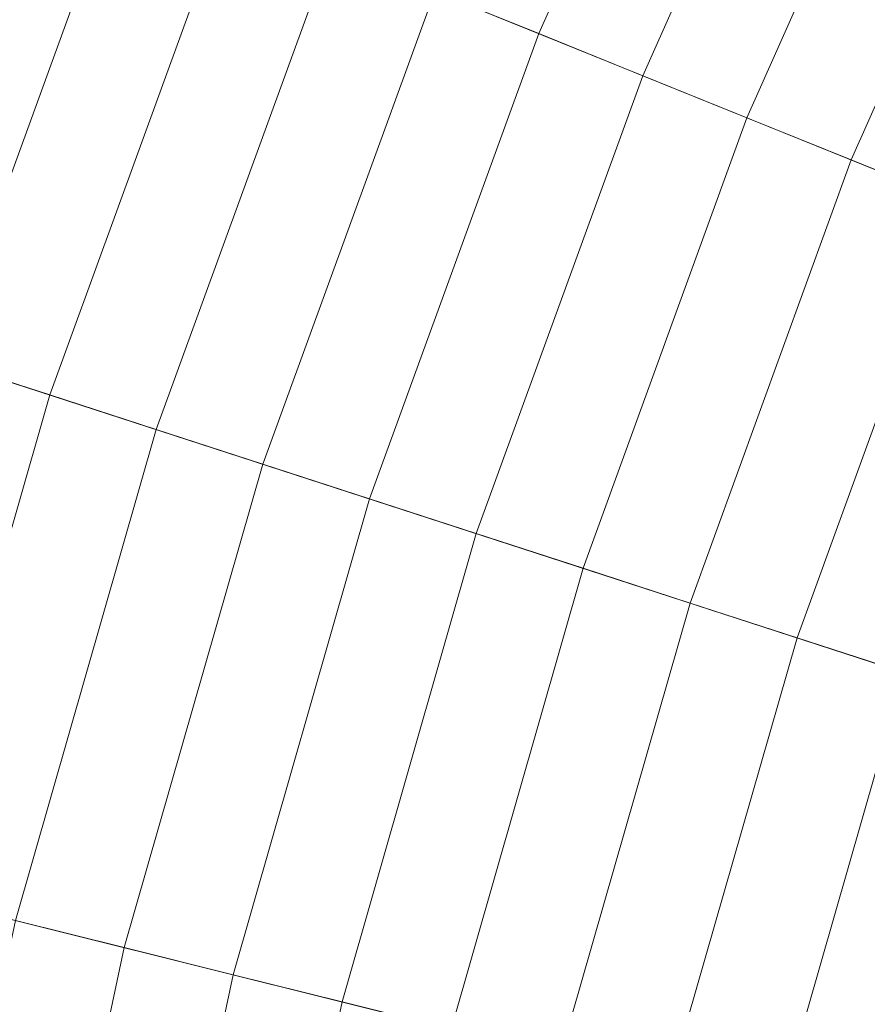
# Model space of a CAD drawing. Header units: centimetres. Extents: x -3.03 to 4.16, y -5.77 to 1.42.
# Tile 108 of 256: x -1.23 to -1.01, y -1.75 to -1.5. Entities that reach past the tile are written whole.
import ezdxf

# ---------------------------------------------------------------- set-up
doc = ezdxf.new("R2010")
doc.units = ezdxf.units.CM
doc.header["$LTSCALE"] = 2.54
doc.layers.add('Lucido design-1', color=7, linetype='Continuous')

# ---------------------------------------------------------------- blocks, each defined once
blk = doc.blocks.new('Gruppo-1')
at = {"color": 142, "linetype": 'Continuous', "lineweight": 9}
for points in [[(-0.89865, 1.11134, 37.14766), (-1.12441, 1.00123, 37.14766), (0.56403, -2.17426, 37.14766), (0.56416, -2.1742, 37.14766)], [(-1.12441, 1.00123, 37.14766), (-1.34194, 0.87564, 37.14766), (0.56389, -2.17434, 37.14766), (0.56403, -2.17426, 37.14766)], [(-1.34194, 0.87564, 37.14766), (-1.55018, 0.73518, 37.14766), (0.56377, -2.17442, 37.14766), (0.56389, -2.17434, 37.14766)], [(-1.55018, 0.73518, 37.14766), (-1.74811, 0.58054, 37.14766), (0.56365, -2.17451, 37.14766), (0.56377, -2.17442, 37.14766)], [(-1.74811, 0.58054, 37.14766), (-1.93478, 0.41246, 37.14766), (0.56354, -2.17462, 37.14766), (0.56365, -2.17451, 37.14766)], [(-1.93478, 0.41246, 37.14766), (-2.10926, 0.23178, 37.14766), (0.56343, -2.17472, 37.14766), (0.56354, -2.17462, 37.14766)], [(-2.10926, 0.23178, 37.14766), (-2.27072, 0.03937, 37.14766), (0.56334, -2.17484, 37.14766), (0.56343, -2.17472, 37.14766)], [(-2.27072, 0.03937, 37.14766), (-2.41836, -0.16384, 37.14766), (0.56325, -2.17496, 37.14766), (0.56334, -2.17484, 37.14766)], [(-2.41836, -0.16384, 37.14766), (-2.55146, -0.37686, 37.14766), (0.56317, -2.17509, 37.14766), (0.56325, -2.17496, 37.14766)], [(-2.55146, -0.37686, 37.14766), (-2.66938, -0.59864, 37.14766), (0.5631, -2.17522, 37.14766), (0.56317, -2.17509, 37.14766)], [(-2.66938, -0.59864, 37.14766), (-2.77155, -0.8281, 37.14766), (0.56304, -2.17536, 37.14766), (0.5631, -2.17522, 37.14766)], [(-2.77155, -0.8281, 37.14766), (-2.85746, -1.06413, 37.14766), (0.56298, -2.1755, 37.14766), (0.56304, -2.17536, 37.14766)], [(-2.85746, -1.06413, 37.14766), (-2.92669, -1.30558, 37.14766), (0.56294, -2.17565, 37.14766), (0.56298, -2.1755, 37.14766)], [(-2.92669, -1.30558, 37.14766), (-2.97891, -1.55128, 37.14766), (0.56291, -2.17579, 37.14766), (0.56294, -2.17565, 37.14766)], [(-1.0465, -1.39017, 38.02879), (-1.0974, -1.5045, 38.02879), (-1.1237, -1.49388, 38.02196), (-1.07199, -1.37774, 38.02196)], [(-1.02098, -1.40262, 38.03553), (-1.07108, -1.51514, 38.03553), (-1.0974, -1.5045, 38.02879), (-1.0465, -1.39017, 38.02879)], [(-0.99545, -1.41507, 38.04217), (-1.04474, -1.52578, 38.04217), (-1.07108, -1.51514, 38.03553), (-1.02098, -1.40262, 38.03553)], [(-0.96989, -1.42753, 38.04871), (-1.01837, -1.53643, 38.04871), (-1.04474, -1.52578, 38.04217), (-0.99545, -1.41507, 38.04217)], [(-0.94431, -1.44001, 38.05515), (-0.99199, -1.54709, 38.05515), (-1.01837, -1.53643, 38.04871), (-0.96989, -1.42753, 38.04871)], [(-1.20247, -1.46205, 38.00087), (-1.24798, -1.58709, 38.00087), (-1.27486, -1.57835, 37.99364), (-1.22868, -1.45146, 37.99364)], [(-1.17623, -1.47265, 38.008), (-1.22107, -1.59583, 38.008), (-1.24798, -1.58709, 38.00087), (-1.20247, -1.46205, 38.00087)], [(-1.14998, -1.48326, 38.01503), (-1.19413, -1.60458, 38.01503), (-1.22107, -1.59583, 38.008), (-1.17623, -1.47265, 38.008)], [(-1.1237, -1.49388, 38.02196), (-1.16718, -1.61334, 38.02196), (-1.19413, -1.60458, 38.01503), (-1.14998, -1.48326, 38.01503)], [(-1.0974, -1.5045, 38.02879), (-1.1402, -1.6221, 38.02879), (-1.16718, -1.61334, 38.02196), (-1.1237, -1.49388, 38.02196)], [(-1.07108, -1.51514, 38.03553), (-1.1132, -1.63088, 38.03553), (-1.1402, -1.6221, 38.02879), (-1.0974, -1.5045, 38.02879)], [(-1.04474, -1.52578, 38.04217), (-1.08618, -1.63965, 38.04217), (-1.1132, -1.63088, 38.03553), (-1.07108, -1.51514, 38.03553)], [(-1.01837, -1.53643, 38.04871), (-1.05914, -1.64844, 38.04871), (-1.08618, -1.63965, 38.04217), (-1.04474, -1.52578, 38.04217)], [(-0.99199, -1.54709, 38.05515), (-1.03208, -1.65723, 38.05515), (-1.05914, -1.64844, 38.04871), (-1.01837, -1.53643, 38.04871)], [(-0.96559, -1.55776, 38.0615), (-1.005, -1.66603, 38.0615), (-1.03208, -1.65723, 38.05515), (-0.99199, -1.54709, 38.05515)], [(-2.97891, -1.55128, 37.14766), (-3.01387, -1.80001, 37.14766), (0.56289, -2.17594, 37.14766), (0.56291, -2.17579, 37.14766)], [(-1.22107, -1.59583, 38.008), (-1.2572, -1.72184, 38.008), (-1.28465, -1.71499, 38.00087), (-1.24798, -1.58709, 38.00087)], [(-1.19413, -1.60458, 38.01503), (-1.22972, -1.72869, 38.01503), (-1.2572, -1.72184, 38.008), (-1.22107, -1.59583, 38.008)], [(-1.16718, -1.61334, 38.02196), (-1.20222, -1.73554, 38.02196), (-1.22972, -1.72869, 38.01503), (-1.19413, -1.60458, 38.01503)], [(-1.1402, -1.6221, 38.02879), (-1.1747, -1.7424, 38.02879), (-1.20222, -1.73554, 38.02196), (-1.16718, -1.61334, 38.02196)], [(-1.1132, -1.63088, 38.03553), (-1.14715, -1.74927, 38.03553), (-1.1747, -1.7424, 38.02879), (-1.1402, -1.6221, 38.02879)], [(-1.08618, -1.63965, 38.04217), (-1.11959, -1.75615, 38.04217), (-1.14715, -1.74927, 38.03553), (-1.1132, -1.63088, 38.03553)], [(-1.05914, -1.64844, 38.04871), (-1.092, -1.76302, 38.04871), (-1.11959, -1.75615, 38.04217), (-1.08618, -1.63965, 38.04217)], [(-1.03208, -1.65723, 38.05515), (-1.06439, -1.76991, 38.05515), (-1.092, -1.76302, 38.04871), (-1.05914, -1.64844, 38.04871)], [(-1.005, -1.66603, 38.0615), (-1.03676, -1.7768, 38.0615), (-1.06439, -1.76991, 38.05515), (-1.03208, -1.65723, 38.05515)], [(-0.97789, -1.67484, 38.06774), (-1.0091, -1.78369, 38.06774), (-1.03676, -1.7768, 38.0615), (-1.005, -1.66603, 38.0615)], [(-1.20222, -1.73554, 38.02196), (-1.22865, -1.85989, 38.02196), (-1.25656, -1.85497, 38.01503), (-1.22972, -1.72869, 38.01503)], [(-1.1747, -1.7424, 38.02879), (-1.20072, -1.86482, 38.02879), (-1.22865, -1.85989, 38.02196), (-1.20222, -1.73554, 38.02196)], [(-1.14715, -1.74927, 38.03553), (-1.17276, -1.86975, 38.03553), (-1.20072, -1.86482, 38.02879), (-1.1747, -1.7424, 38.02879)], [(-1.11959, -1.75615, 38.04217), (-1.14478, -1.87468, 38.04217), (-1.17276, -1.86975, 38.03553), (-1.14715, -1.74927, 38.03553)]]:
    blk.add_3dface(points, dxfattribs=at)

msp = doc.modelspace()

# ---------------------------------------------------------------- block references
at = {"layer": 'Lucido design-1', "color": 7}
msp.add_blockref('Gruppo-1', (0, 0), dxfattribs=at)

doc.saveas('drawing.dxf')
